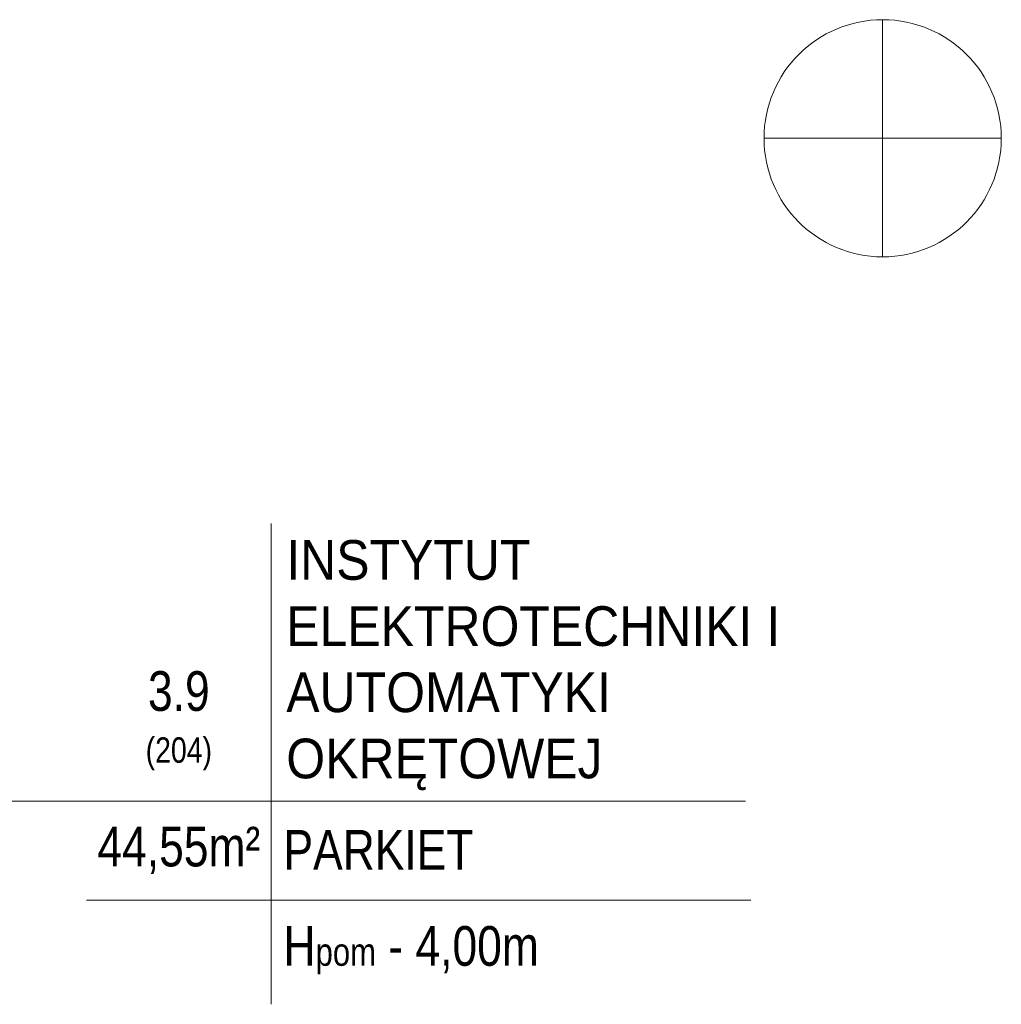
# Model space of a CAD drawing. Header units: millimetres. Extents: x 402 to 79005, y -7782 to 89952.
# Tile 71 of 256: x 27877 to 28456, y 14182 to 14763. Entities that reach past the tile are written whole.
import ezdxf

# ---------------------------------------------------------------- set-up
doc = ezdxf.new("R2010")
doc.units = ezdxf.units.MM
doc.header["$LTSCALE"] = 10
doc.layers.get('0').update_dxf_attribs({"lineweight": 0})
doc.layers.add('05-03_opis', color=253, linetype='Continuous', lineweight=5)
doc.styles.add('ariel', font='ARIAL.TTF', dxfattribs={"width": 0.8})

# ---------------------------------------------------------------- blocks, each defined once
blk = doc.blocks.new('21pl')
at = {"lineweight": 9}
for points in [[(28385.91, 44471.34), (28385.91, 44611.26)], [(28315.95, 44541.34), (28455.87, 44541.34)]]:
    blk.add_lwpolyline(points, dxfattribs=at)
blk.add_circle((28385.91, 44541.3), 69.96, dxfattribs=at)

msp = doc.modelspace()

# ---------------------------------------------------------------- linework, layer by layer
at = {"layer": '05-03_opis'}
for p, q in [((28025.3, 14465.5), (28025.3, 14181.83)), ((27533.89, 14301.6), (28304.96, 14301.6)), ((27916.39, 14243.24), (28308.12, 14243.24))]:
    msp.add_line(p, q, dxfattribs=at)

# ---------------------------------------------------------------- block references
at = {"lineweight": 9}
msp.add_blockref('21pl', (0, -29848.49), dxfattribs=at)

# ---------------------------------------------------------------- texts
at = {"layer": '05-03_opis', "style": 'ariel'}
for s, insert, char_height, width, attachment_point in [('\\W0.9;{\\fArial|b0|i0|c238|p34;INSTYTUT ELEKTROTECHNIKI I AUTOMATYKI OKRĘTOWEJ}', (28034.21, 14381.89), 23.4234, 356.6375, 4), ('{\\fArial|b0|i0|c238|p34;3.9\\P\\H0.6404x;(204)}', (27970.84, 14349.1), 23.4234, 108.9126, 5), ('{\\fArial|b0|i0|c238|p34;44,55m²}', (27970.84, 14272.7), 23.4234, 108.9126, 5), (' PARKIET', (28025.3, 14272.97), 23.423, 322.789, 4), ('{\\fArial|b0|i0|c238|p34; H\\H0.7x;pom\\H1.429x; - 4,00m}', (28025.3, 14213.79), 23.4234, 322.789, 4)]:
    msp.add_mtext(s, dxfattribs=dict(at, insert=insert, char_height=char_height, width=width, attachment_point=attachment_point))

doc.saveas('drawing.dxf')
